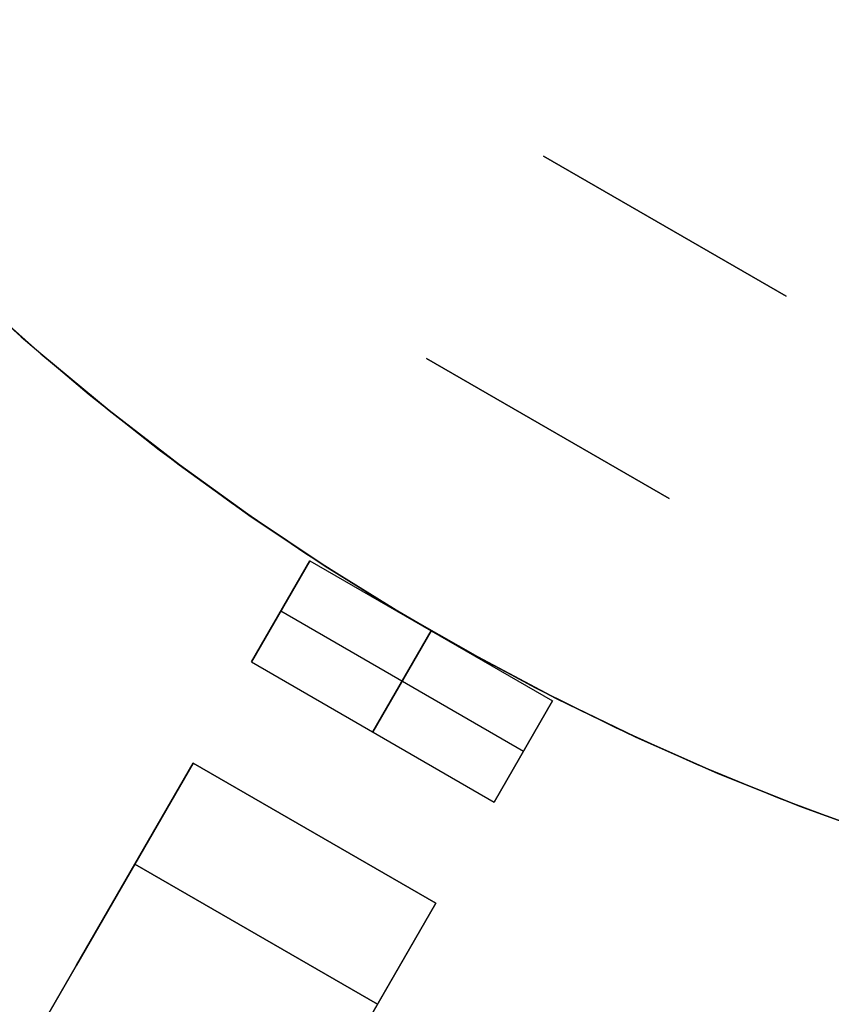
# Model space of a CAD drawing. Header units: millimetres. Extents: x 560 to 900, y 2299 to 2636.
# Tile 4 of 44: x 657 to 692, y 2357 to 2399. Entities that reach past the tile are written whole.
import ezdxf

# ---------------------------------------------------------------- set-up
doc = ezdxf.new("R2010")
doc.units = ezdxf.units.MM

msp = doc.modelspace()

# ---------------------------------------------------------------- linework, layer by layer
at = {"extrusion": (4.54545e-05, -8.01486e-06, 1)}
msp.add_lwpolyline([(626.632, 2505.478), (625.394, 2501.884), (624.28, 2498.249), (623.293, 2494.578), (622.434, 2490.875), (621.702, 2487.145), (621.101, 2483.391), (620.629, 2479.619), (620.288, 2475.833), (620.078, 2472.037), (619.999, 2468.236), (620.051, 2464.435), (620.235, 2460.638), (620.55, 2456.85), (620.996, 2453.074), (621.572, 2449.317), (622.277, 2445.581), (623.111, 2441.872), (624.073, 2438.194), (625.161, 2434.552), (626.374, 2430.949), (627.712, 2427.391), (629.171, 2423.88), (630.751, 2420.423), (632.449, 2417.022), (634.264, 2413.681), (636.193, 2410.406), (638.234, 2407.199), (640.385, 2404.064), (642.643, 2401.005), (645.005, 2398.027), (647.468, 2395.132), (650.031, 2392.323), (652.688, 2389.605), (655.438, 2386.981), (658.277, 2384.453), (661.202, 2382.024), (664.209, 2379.698), (667.295, 2377.478), (670.455, 2375.365), (673.687, 2373.363), (676.985, 2371.473), (680.347, 2369.699), (683.769, 2368.042), (687.245, 2366.504), (690.773, 2365.087), (694.347, 2363.793), (697.965, 2362.624), (701.62, 2361.58), (705.309, 2360.663), (709.028, 2359.873), (712.772, 2359.213), (716.536, 2358.683), (720.316, 2358.283), (724.108, 2358.014), (727.907, 2357.876), (731.709, 2357.869), (735.508, 2357.994), (739.301, 2358.25), (743.083, 2358.637), (746.849, 2359.154), (750.595, 2359.802), (754.317, 2360.578), (758.009, 2361.482), (761.668, 2362.514), (765.289, 2363.671), (768.868, 2364.953), (772.4, 2366.357), (775.882, 2367.883), (779.309, 2369.528), (782.678, 2371.291), (785.983, 2373.169), (789.221, 2375.16), (792.389, 2377.261), (795.482, 2379.471), (798.497, 2381.787), (801.43, 2384.205), (804.278, 2386.723), (807.037, 2389.339), (809.704, 2392.048), (812.276, 2394.847), (814.75, 2397.734), (817.122, 2400.704), (819.391, 2403.755), (821.552, 2406.882), (823.604, 2410.082), (825.545, 2413.351), (827.371, 2416.685), (829.081, 2420.08), (830.673, 2423.532), (832.144, 2427.037), (833.494, 2430.591), (834.72, 2434.19), (835.82, 2437.828), (836.795, 2441.503), (837.642, 2445.209), (838.36, 2448.942), (838.949, 2452.698), (839.407, 2456.471), (839.736, 2460.259), (839.932, 2464.055), (839.998, 2467.856)], dxfattribs=at)
at = {"extrusion": (-4.54545e-05, 8.01486e-06, 1)}
msp.add_lwpolyline([(840.002, 2467.855), (839.937, 2464.054), (839.74, 2460.258), (839.412, 2456.471), (838.953, 2452.697), (838.364, 2448.941), (837.646, 2445.208), (836.799, 2441.502), (835.825, 2437.828), (834.724, 2434.189), (833.498, 2430.591), (832.149, 2427.037), (830.677, 2423.531), (829.085, 2420.079), (827.375, 2416.684), (825.549, 2413.35), (823.609, 2410.081), (821.556, 2406.881), (819.395, 2403.754), (817.126, 2400.703), (814.754, 2397.733), (812.28, 2394.846), (809.708, 2392.047), (807.041, 2389.338), (804.282, 2386.723), (801.434, 2384.205), (798.501, 2381.786), (795.486, 2379.471), (792.393, 2377.261), (789.226, 2375.159), (785.987, 2373.168), (782.682, 2371.29), (779.314, 2369.527), (775.887, 2367.882), (772.405, 2366.356), (768.872, 2364.952), (765.293, 2363.67), (761.672, 2362.513), (758.013, 2361.482), (754.321, 2360.577), (750.599, 2359.801), (746.853, 2359.154), (743.087, 2358.636), (739.305, 2358.249), (735.513, 2357.993), (731.713, 2357.869), (727.912, 2357.875), (724.113, 2358.013), (720.321, 2358.282), (716.54, 2358.682), (712.776, 2359.213), (709.032, 2359.873), (705.313, 2360.662), (701.624, 2361.579), (697.969, 2362.623), (694.352, 2363.793), (690.777, 2365.087), (687.25, 2366.504), (683.773, 2368.041), (680.352, 2369.698), (676.989, 2371.473), (673.691, 2373.362), (670.459, 2375.364), (667.299, 2377.477), (664.213, 2379.698), (661.206, 2382.023), (658.282, 2384.452), (655.443, 2386.98), (652.692, 2389.605), (650.035, 2392.323), (647.473, 2395.131), (645.009, 2398.026), (642.647, 2401.005), (640.389, 2404.063), (638.238, 2407.198), (636.197, 2410.405), (634.268, 2413.68), (632.453, 2417.021), (630.755, 2420.422), (629.175, 2423.88), (627.716, 2427.39), (626.379, 2430.949), (625.165, 2434.551), (624.077, 2438.194), (623.115, 2441.871), (622.281, 2445.58), (621.576, 2449.316), (621, 2453.074), (620.554, 2456.849), (620.239, 2460.637), (620.056, 2464.434), (620.003, 2468.236), (620.082, 2472.036), (620.292, 2475.832), (620.633, 2479.618), (621.105, 2483.39), (621.707, 2487.144), (622.438, 2490.874), (623.297, 2494.577), (624.285, 2498.249), (625.398, 2501.883), (626.636, 2505.478)], dxfattribs=at)
for points in [[(642.644, 2401.005), (645.007, 2398.027), (647.47, 2395.131), (650.032, 2392.323), (652.69, 2389.605), (655.44, 2386.98), (658.279, 2384.452), (661.204, 2382.024), (664.211, 2379.698), (667.296, 2377.477), (670.457, 2375.365), (673.688, 2373.362), (676.987, 2371.473), (680.349, 2369.699), (683.771, 2368.042), (687.247, 2366.504), (690.775, 2365.087), (694.349, 2363.793)], [(694.349, 2363.793), (690.775, 2365.087), (687.247, 2366.504), (683.771, 2368.042), (680.349, 2369.699), (676.987, 2371.473), (673.688, 2373.362), (670.457, 2375.365), (667.296, 2377.477), (664.211, 2379.698), (661.204, 2382.024), (658.279, 2384.452), (655.44, 2386.98), (652.69, 2389.605), (650.032, 2392.323), (647.47, 2395.131), (645.007, 2398.027), (642.644, 2401.005)], [(644.254, 2398.952), (646.697, 2396.018), (649.241, 2393.17), (651.881, 2390.412), (654.616, 2387.748), (657.442, 2385.18), (660.355, 2382.711), (663.352, 2380.345), (666.43, 2378.085), (669.584, 2375.933), (672.81, 2373.891), (676.106, 2371.963), (679.467, 2370.15), (682.888, 2368.455), (686.366, 2366.88), (689.897, 2365.426), (693.476, 2364.096)], [(644.254, 2398.952), (646.697, 2396.018), (649.241, 2393.17), (651.881, 2390.412), (654.616, 2387.748), (657.442, 2385.18), (660.355, 2382.711), (663.352, 2380.345), (666.43, 2378.085), (669.584, 2375.933), (672.81, 2373.891), (676.106, 2371.963), (679.467, 2370.15), (682.888, 2368.455), (686.366, 2366.88), (689.897, 2365.426), (693.476, 2364.096)], [(690.196, 2386.913), (679.804, 2392.913)], [(679.804, 2392.913), (690.196, 2386.913)], [(679.804, 2392.913), (690.196, 2386.913)], [(679.804, 2392.913), (690.196, 2386.913)], [(690.196, 2386.913), (679.804, 2392.913)], [(690.196, 2386.913), (679.804, 2392.913)], [(690.196, 2386.913), (679.804, 2392.913)], [(690.196, 2386.913), (679.804, 2392.913)], [(674.804, 2384.253), (685.196, 2378.253)], [(674.804, 2384.253), (685.196, 2378.253)], [(674.804, 2384.253), (685.196, 2378.253)], [(674.804, 2384.253), (685.196, 2378.253)], [(674.804, 2384.253), (685.196, 2378.253)], [(674.804, 2384.253), (685.196, 2378.253)], [(685.196, 2378.253), (674.804, 2384.253)], [(685.196, 2378.253), (674.804, 2384.253)], [(669.804, 2375.593), (667.304, 2371.263)], [(667.304, 2371.263), (669.804, 2375.593)], [(669.804, 2375.593), (680.196, 2369.593)], [(669.804, 2375.593), (680.196, 2369.593)], [(678.946, 2367.428), (668.554, 2373.428)], [(678.946, 2367.428), (668.554, 2373.428)], [(672.5, 2368.263), (675, 2372.593)], [(675, 2372.593), (672.5, 2368.263)], [(667.304, 2371.263), (677.696, 2365.263)], [(667.304, 2371.263), (677.696, 2365.263)], [(677.696, 2365.263), (680.196, 2369.593)], [(680.196, 2369.593), (677.696, 2365.263)], [(639.804, 2323.631), (664.804, 2366.933)], [(664.804, 2366.933), (659.804, 2358.272)], [(659.804, 2358.272), (664.804, 2366.933)], [(664.804, 2366.933), (659.804, 2358.272)], [(659.804, 2358.272), (664.804, 2366.933)], [(664.804, 2366.933), (659.804, 2358.272)], [(659.804, 2358.272), (664.804, 2366.933)], [(664.804, 2366.933), (675.196, 2360.933)], [(664.804, 2366.933), (675.196, 2360.933)], [(664.804, 2366.933), (675.196, 2360.933)], [(664.804, 2366.933), (675.196, 2360.933)], [(664.804, 2366.933), (675.196, 2360.933)], [(664.804, 2366.933), (675.196, 2360.933)], [(664.804, 2366.933), (675.196, 2360.933)], [(664.804, 2366.933), (675.196, 2360.933)], [(675.196, 2360.933), (664.804, 2366.933)], [(675.196, 2360.933), (664.804, 2366.933)], [(675.196, 2360.933), (664.804, 2366.933)], [(675.196, 2360.933), (664.804, 2366.933)], [(662.304, 2362.603), (672.696, 2356.603)], [(662.304, 2362.603), (672.696, 2356.603)], [(672.696, 2356.603), (662.304, 2362.603)], [(672.696, 2356.603), (662.304, 2362.603)], [(650.196, 2317.631), (675.196, 2360.933)], [(670.196, 2352.272), (675.196, 2360.933)], [(675.196, 2360.933), (670.196, 2352.272)], [(670.196, 2352.272), (675.196, 2360.933)], [(675.196, 2360.933), (670.196, 2352.272)], [(670.196, 2352.272), (675.196, 2360.933)], [(675.196, 2360.933), (670.196, 2352.272)], [(659.804, 2358.272), (649.864, 2341.056)], [(649.864, 2341.056), (659.804, 2358.272)], [(659.804, 2358.272), (649.864, 2341.056)], [(649.864, 2341.056), (659.804, 2358.272)], [(659.804, 2358.272), (649.864, 2341.056)], [(649.864, 2341.056), (659.804, 2358.272)]]:
    msp.add_lwpolyline(points)
at = {"extrusion": (0.866025, -0.5, 8.52309e-15)}
msp.add_lwpolyline([(2412.226, -168.005), (2412.22, -167.664), (2412.202, -167.323), (2412.173, -166.982), (2412.133, -166.643), (2412.08, -166.306), (2412.017, -165.97), (2411.941, -165.637), (2411.855, -165.307), (2411.757, -164.98), (2411.648, -164.656), (2411.529, -164.336), (2411.398, -164.021), (2411.257, -163.71), (2411.105, -163.404), (2410.942, -163.104), (2410.77, -162.809), (2410.588, -162.52), (2410.395, -162.238), (2410.194, -161.963), (2409.983, -161.694), (2409.763, -161.433), (2409.534, -161.179), (2409.297, -160.934), (2409.051, -160.697), (2408.798, -160.468), (2408.537, -160.248), (2408.268, -160.037), (2407.993, -159.835), (2407.71, -159.643), (2407.422, -159.461), (2407.127, -159.288), (2406.826, -159.126), (2406.521, -158.974), (2406.21, -158.833), (2405.894, -158.702), (2405.575, -158.582), (2405.251, -158.474), (2404.924, -158.376), (2404.593, -158.289), (2404.26, -158.214), (2403.925, -158.15), (2403.587, -158.098), (2403.248, -158.057), (2402.908, -158.028), (2402.567, -158.011), (2402.226, -158.005)], dxfattribs=at)
at = {"extrusion": (0.866025, -0.5, -1.05375e-14)}
msp.add_lwpolyline([(2402.226, 81.995), (2402.567, 82.001), (2402.908, 82.018), (2403.248, 82.047), (2403.587, 82.088), (2403.925, 82.14), (2404.26, 82.204), (2404.593, 82.279), (2404.924, 82.366), (2405.251, 82.464), (2405.575, 82.572), (2405.894, 82.692), (2406.21, 82.823), (2406.521, 82.964), (2406.826, 83.116), (2407.127, 83.278), (2407.422, 83.451), (2407.71, 83.633), (2407.993, 83.825), (2408.268, 84.027), (2408.537, 84.238), (2408.798, 84.458), (2409.051, 84.687), (2409.297, 84.924), (2409.534, 85.169), (2409.763, 85.423), (2409.983, 85.684), (2410.194, 85.953), (2410.395, 86.228), (2410.588, 86.51), (2410.77, 86.799), (2410.942, 87.094), (2411.105, 87.394), (2411.257, 87.7), (2411.398, 88.011), (2411.529, 88.326), (2411.648, 88.646), (2411.757, 88.97), (2411.855, 89.297), (2411.941, 89.627), (2412.017, 89.96), (2412.08, 90.296), (2412.133, 90.633), (2412.173, 90.972), (2412.202, 91.313), (2412.22, 91.654), (2412.226, 91.995)], dxfattribs=at)
at = {"extrusion": (0.866025, -0.5, 1.21201e-15)}
msp.add_lwpolyline([(2412.226, 116.995), (2412.22, 117.336), (2412.202, 117.677), (2412.173, 118.018), (2412.133, 118.357), (2412.08, 118.694), (2412.017, 119.03), (2411.941, 119.363), (2411.855, 119.693), (2411.757, 120.02), (2411.648, 120.344), (2411.529, 120.664), (2411.398, 120.979), (2411.257, 121.29), (2411.105, 121.596), (2410.942, 121.896), (2410.77, 122.191), (2410.588, 122.48), (2410.395, 122.762), (2410.194, 123.037), (2409.983, 123.306), (2409.763, 123.567), (2409.534, 123.821), (2409.297, 124.066), (2409.051, 124.303), (2408.798, 124.532), (2408.537, 124.752), (2408.268, 124.963), (2407.993, 125.165), (2407.71, 125.357), (2407.422, 125.539), (2407.127, 125.712), (2406.826, 125.874), (2406.521, 126.026), (2406.21, 126.167), (2405.894, 126.298), (2405.575, 126.418), (2405.251, 126.526), (2404.924, 126.624), (2404.593, 126.711), (2404.26, 126.786), (2403.925, 126.85), (2403.587, 126.902), (2403.248, 126.943), (2402.908, 126.972), (2402.567, 126.989), (2402.226, 126.995)], dxfattribs=at)
at = {"extrusion": (0.866025, -0.5, -9.55201e-15)}
msp.add_lwpolyline([(2402.226, -203.005), (2402.567, -202.999), (2402.908, -202.982), (2403.248, -202.953), (2403.587, -202.912), (2403.925, -202.86), (2404.26, -202.796), (2404.593, -202.721), (2404.924, -202.634), (2405.251, -202.536), (2405.575, -202.428), (2405.894, -202.308), (2406.21, -202.177), (2406.521, -202.036), (2406.826, -201.884), (2407.127, -201.722), (2407.422, -201.549), (2407.71, -201.367), (2407.993, -201.175), (2408.268, -200.973), (2408.537, -200.762), (2408.798, -200.542), (2409.051, -200.313), (2409.297, -200.076), (2409.534, -199.831), (2409.763, -199.577), (2409.983, -199.316), (2410.194, -199.047), (2410.395, -198.772), (2410.588, -198.49), (2410.77, -198.201), (2410.942, -197.906), (2411.105, -197.606), (2411.257, -197.3), (2411.398, -196.989), (2411.529, -196.674), (2411.648, -196.354), (2411.757, -196.03), (2411.855, -195.703), (2411.941, -195.373), (2412.017, -195.04), (2412.08, -194.704), (2412.133, -194.367), (2412.173, -194.028), (2412.202, -193.687), (2412.22, -193.346), (2412.226, -193.005)], dxfattribs=at)
at = {"extrusion": (1, 0, 0)}
for points in [[(2392.913, 91.995), (2392.913, 116.995)], [(2392.913, -168.005), (2392.913, -193.005)], [(2389.913, 116.995), (2389.913, 91.995)], [(2389.913, -168.005), (2389.913, -193.005)], [(2386.913, -168.005), (2386.913, -193.005)], [(2386.913, 116.995), (2386.913, 91.995)], [(2384.253, 126.995), (2384.253, 131.995)], [(2384.253, -208.005), (2384.253, -203.005)], [(2381.253, 131.995), (2381.253, 126.995)], [(2381.253, -203.005), (2381.253, -208.005)], [(2378.253, 131.995), (2378.253, 126.995)], [(2378.253, -203.005), (2378.253, -208.005)], [(2366.933, -138.005), (2366.933, -128.005)], [(2366.933, -116.005), (2366.933, -12.005)], [(2366.933, -0.005), (2366.933, 39.995)], [(2366.933, 51.995), (2366.933, 61.995)], [(2363.933, -128.005), (2363.933, -138.005)], [(2363.933, -12.005), (2363.933, -116.005)], [(2363.933, 39.995), (2363.933, -0.005)], [(2363.933, 61.995), (2363.933, 51.995)], [(2360.933, -128.005), (2360.933, -138.005)], [(2360.933, -12.005), (2360.933, -116.005)], [(2360.933, 39.995), (2360.933, -0.005)], [(2360.933, 61.995), (2360.933, 51.995)], [(2358.272, 118.766), (2358.272, 51.995)], [(2358.272, 39.995), (2358.272, -0.005)], [(2358.272, -12.005), (2358.272, -116.005)], [(2358.272, -128.005), (2358.272, -194.776)]]:
    msp.add_lwpolyline(points, dxfattribs=at)
at = {"extrusion": (0.866025, -0.5, 1.95874e-15)}
msp.add_lwpolyline([(2402.226, -158.005), (2402.567, -158.011), (2402.908, -158.028), (2403.248, -158.057), (2403.587, -158.098), (2403.925, -158.15), (2404.26, -158.214), (2404.593, -158.289), (2404.924, -158.376), (2405.251, -158.474), (2405.575, -158.582), (2405.894, -158.702), (2406.21, -158.833), (2406.521, -158.974), (2406.826, -159.126), (2407.127, -159.288), (2407.422, -159.461), (2407.71, -159.643), (2407.993, -159.835), (2408.268, -160.037), (2408.537, -160.248), (2408.798, -160.468), (2409.051, -160.697), (2409.297, -160.934), (2409.534, -161.179), (2409.763, -161.433), (2409.983, -161.694), (2410.194, -161.963), (2410.395, -162.238), (2410.588, -162.52), (2410.77, -162.809), (2410.942, -163.104), (2411.105, -163.404), (2411.257, -163.71), (2411.398, -164.021), (2411.529, -164.336), (2411.648, -164.656), (2411.757, -164.98), (2411.855, -165.307), (2411.941, -165.637), (2412.017, -165.97), (2412.08, -166.306), (2412.133, -166.643), (2412.173, -166.982), (2412.202, -167.323), (2412.22, -167.664), (2412.226, -168.005)], dxfattribs=at)
at = {"extrusion": (0.866025, -0.5, 2.24457e-14)}
msp.add_lwpolyline([(2412.226, 91.995), (2412.22, 91.654), (2412.202, 91.313), (2412.173, 90.972), (2412.133, 90.633), (2412.08, 90.296), (2412.017, 89.96), (2411.941, 89.627), (2411.855, 89.297), (2411.757, 88.97), (2411.648, 88.646), (2411.529, 88.326), (2411.398, 88.011), (2411.257, 87.7), (2411.105, 87.394), (2410.942, 87.094), (2410.77, 86.799), (2410.588, 86.51), (2410.395, 86.228), (2410.194, 85.953), (2409.983, 85.684), (2409.763, 85.423), (2409.534, 85.169), (2409.297, 84.924), (2409.051, 84.687), (2408.798, 84.458), (2408.537, 84.238), (2408.268, 84.027), (2407.993, 83.825), (2407.71, 83.633), (2407.422, 83.451), (2407.127, 83.278), (2406.826, 83.116), (2406.521, 82.964), (2406.21, 82.823), (2405.894, 82.692), (2405.575, 82.572), (2405.251, 82.464), (2404.924, 82.366), (2404.593, 82.279), (2404.26, 82.204), (2403.925, 82.14), (2403.587, 82.088), (2403.248, 82.047), (2402.908, 82.018), (2402.567, 82.001), (2402.226, 81.995)], dxfattribs=at)
at = {"extrusion": (0.866025, -0.5, 9.40394e-15)}
msp.add_lwpolyline([(2402.226, 126.995), (2402.567, 126.989), (2402.908, 126.972), (2403.248, 126.943), (2403.587, 126.902), (2403.925, 126.85), (2404.26, 126.786), (2404.593, 126.711), (2404.924, 126.624), (2405.251, 126.526), (2405.575, 126.418), (2405.894, 126.298), (2406.21, 126.167), (2406.521, 126.026), (2406.826, 125.874), (2407.127, 125.712), (2407.422, 125.539), (2407.71, 125.357), (2407.993, 125.165), (2408.268, 124.963), (2408.537, 124.752), (2408.798, 124.532), (2409.051, 124.303), (2409.297, 124.066), (2409.534, 123.821), (2409.763, 123.567), (2409.983, 123.306), (2410.194, 123.037), (2410.395, 122.762), (2410.588, 122.48), (2410.77, 122.191), (2410.942, 121.896), (2411.105, 121.596), (2411.257, 121.29), (2411.398, 120.979), (2411.529, 120.664), (2411.648, 120.344), (2411.757, 120.02), (2411.855, 119.693), (2411.941, 119.363), (2412.017, 119.03), (2412.08, 118.694), (2412.133, 118.357), (2412.173, 118.018), (2412.202, 117.677), (2412.22, 117.336), (2412.226, 116.995)], dxfattribs=at)
at = {"extrusion": (0.866025, -0.5, 1.69656e-14)}
msp.add_lwpolyline([(2412.226, -193.005), (2412.22, -193.346), (2412.202, -193.687), (2412.173, -194.028), (2412.133, -194.367), (2412.08, -194.704), (2412.017, -195.04), (2411.941, -195.373), (2411.855, -195.703), (2411.757, -196.03), (2411.648, -196.354), (2411.529, -196.674), (2411.398, -196.989), (2411.257, -197.3), (2411.105, -197.606), (2410.942, -197.906), (2410.77, -198.201), (2410.588, -198.49), (2410.395, -198.772), (2410.194, -199.047), (2409.983, -199.316), (2409.763, -199.577), (2409.534, -199.831), (2409.297, -200.076), (2409.051, -200.313), (2408.798, -200.542), (2408.537, -200.762), (2408.268, -200.973), (2407.993, -201.175), (2407.71, -201.367), (2407.422, -201.549), (2407.127, -201.722), (2406.826, -201.884), (2406.521, -202.036), (2406.21, -202.177), (2405.894, -202.308), (2405.575, -202.428), (2405.251, -202.536), (2404.924, -202.634), (2404.593, -202.721), (2404.26, -202.796), (2403.925, -202.86), (2403.587, -202.912), (2403.248, -202.953), (2402.908, -202.982), (2402.567, -202.999), (2402.226, -203.005)], dxfattribs=at)
at = {"extrusion": (0.866025, -0.5, -1.23526e-14)}
msp.add_lwpolyline([(2402.226, -158.005), (2402.567, -158.011), (2402.908, -158.028), (2403.248, -158.057), (2403.587, -158.098), (2403.925, -158.15), (2404.26, -158.214), (2404.593, -158.289), (2404.924, -158.376), (2405.251, -158.474), (2405.575, -158.582), (2405.894, -158.702), (2406.21, -158.833), (2406.521, -158.974), (2406.826, -159.126), (2407.127, -159.288), (2407.422, -159.461), (2407.71, -159.643), (2407.993, -159.835), (2408.268, -160.037), (2408.537, -160.248), (2408.798, -160.468), (2409.051, -160.697), (2409.297, -160.934), (2409.534, -161.179), (2409.763, -161.433), (2409.983, -161.694), (2410.194, -161.963), (2410.395, -162.238), (2410.588, -162.52), (2410.77, -162.809), (2410.942, -163.104), (2411.105, -163.404), (2411.257, -163.71), (2411.398, -164.021), (2411.529, -164.336), (2411.648, -164.656), (2411.757, -164.98), (2411.855, -165.307), (2411.941, -165.637), (2412.017, -165.97), (2412.08, -166.306), (2412.133, -166.643), (2412.173, -166.982), (2412.202, -167.323), (2412.22, -167.664), (2412.226, -168.005)], dxfattribs=at)
at = {"extrusion": (0.866025, -0.5, -5.14621e-15)}
for points in [[(2412.226, 91.995), (2412.22, 91.654), (2412.202, 91.313), (2412.173, 90.972), (2412.133, 90.633), (2412.08, 90.296), (2412.017, 89.96), (2411.941, 89.627), (2411.855, 89.297), (2411.757, 88.97), (2411.648, 88.646), (2411.529, 88.326), (2411.398, 88.011), (2411.257, 87.7), (2411.105, 87.394), (2410.942, 87.094), (2410.77, 86.799), (2410.588, 86.51), (2410.395, 86.228), (2410.194, 85.953), (2409.983, 85.684), (2409.763, 85.423), (2409.534, 85.169), (2409.297, 84.924), (2409.051, 84.687), (2408.798, 84.458), (2408.537, 84.238), (2408.268, 84.027), (2407.993, 83.825), (2407.71, 83.633), (2407.422, 83.451), (2407.127, 83.278), (2406.826, 83.116), (2406.521, 82.964), (2406.21, 82.823), (2405.894, 82.692), (2405.575, 82.572), (2405.251, 82.464), (2404.924, 82.366), (2404.593, 82.279), (2404.26, 82.204), (2403.925, 82.14), (2403.587, 82.088), (2403.248, 82.047), (2402.908, 82.018), (2402.567, 82.001), (2402.226, 81.995)], [(2387.226, 141.995), (2386.884, 141.989), (2386.543, 141.972), (2386.203, 141.943), (2385.864, 141.902), (2385.527, 141.85), (2385.191, 141.786), (2384.858, 141.711), (2384.528, 141.624), (2384.201, 141.526), (2383.877, 141.418), (2383.557, 141.298), (2383.242, 141.167), (2382.931, 141.026), (2382.625, 140.874), (2382.325, 140.712), (2382.03, 140.539), (2381.741, 140.357), (2381.459, 140.165), (2381.183, 139.963), (2380.915, 139.752), (2380.654, 139.532), (2380.4, 139.303), (2380.155, 139.066), (2379.917, 138.821), (2379.689, 138.567), (2379.469, 138.306), (2379.258, 138.037), (2379.056, 137.762), (2378.864, 137.48), (2378.682, 137.191), (2378.509, 136.896), (2378.347, 136.596), (2378.195, 136.29), (2378.054, 135.979), (2377.923, 135.664), (2377.803, 135.344), (2377.694, 135.02), (2377.597, 134.693), (2377.51, 134.363), (2377.435, 134.03), (2377.371, 133.694), (2377.319, 133.357), (2377.278, 133.018), (2377.249, 132.677), (2377.232, 132.336), (2377.226, 131.995)]]:
    msp.add_lwpolyline(points, dxfattribs=at)
at = {"extrusion": (0.866025, -0.5, 1.73242e-14)}
msp.add_lwpolyline([(2402.226, 126.995), (2402.567, 126.989), (2402.908, 126.972), (2403.248, 126.943), (2403.587, 126.902), (2403.925, 126.85), (2404.26, 126.786), (2404.593, 126.711), (2404.924, 126.624), (2405.251, 126.526), (2405.575, 126.418), (2405.894, 126.298), (2406.21, 126.167), (2406.521, 126.026), (2406.826, 125.874), (2407.127, 125.712), (2407.422, 125.539), (2407.71, 125.357), (2407.993, 125.165), (2408.268, 124.963), (2408.537, 124.752), (2408.798, 124.532), (2409.051, 124.303), (2409.297, 124.066), (2409.534, 123.821), (2409.763, 123.567), (2409.983, 123.306), (2410.194, 123.037), (2410.395, 122.762), (2410.588, 122.48), (2410.77, 122.191), (2410.942, 121.896), (2411.105, 121.596), (2411.257, 121.29), (2411.398, 120.979), (2411.529, 120.664), (2411.648, 120.344), (2411.757, 120.02), (2411.855, 119.693), (2411.941, 119.363), (2412.017, 119.03), (2412.08, 118.694), (2412.133, 118.357), (2412.173, 118.018), (2412.202, 117.677), (2412.22, 117.336), (2412.226, 116.995)], dxfattribs=at)
at = {"extrusion": (0.866025, -0.5, 2.94358e-14)}
msp.add_lwpolyline([(2412.226, -193.005), (2412.22, -193.346), (2412.202, -193.687), (2412.173, -194.028), (2412.133, -194.367), (2412.08, -194.704), (2412.017, -195.04), (2411.941, -195.373), (2411.855, -195.703), (2411.757, -196.03), (2411.648, -196.354), (2411.529, -196.674), (2411.398, -196.989), (2411.257, -197.3), (2411.105, -197.606), (2410.942, -197.906), (2410.77, -198.201), (2410.588, -198.49), (2410.395, -198.772), (2410.194, -199.047), (2409.983, -199.316), (2409.763, -199.577), (2409.534, -199.831), (2409.297, -200.076), (2409.051, -200.313), (2408.798, -200.542), (2408.537, -200.762), (2408.268, -200.973), (2407.993, -201.175), (2407.71, -201.367), (2407.422, -201.549), (2407.127, -201.722), (2406.826, -201.884), (2406.521, -202.036), (2406.21, -202.177), (2405.894, -202.308), (2405.575, -202.428), (2405.251, -202.536), (2404.924, -202.634), (2404.593, -202.721), (2404.26, -202.796), (2403.925, -202.86), (2403.587, -202.912), (2403.248, -202.953), (2402.908, -202.982), (2402.567, -202.999), (2402.226, -203.005)], dxfattribs=at)
at = {"extrusion": (0.866025, -0.5, -1.56668e-14)}
msp.add_lwpolyline([(2402.226, -158.005), (2401.543, -157.993), (2400.861, -157.958), (2400.181, -157.9), (2399.502, -157.819), (2398.828, -157.714), (2398.157, -157.587), (2397.49, -157.436), (2396.83, -157.263), (2396.175, -157.068), (2395.528, -156.85), (2394.889, -156.611), (2394.258, -156.349), (2393.636, -156.066), (2393.024, -155.763), (2392.424, -155.438), (2391.834, -155.093), (2391.257, -154.729), (2390.692, -154.344), (2390.141, -153.941), (2389.604, -153.519), (2389.082, -153.079), (2388.575, -152.622), (2388.084, -152.147), (2387.609, -151.656), (2387.152, -151.149), (2386.712, -150.627), (2386.29, -150.09), (2385.886, -149.539), (2385.502, -148.974), (2385.137, -148.397), (2384.793, -147.807), (2384.468, -147.206), (2384.164, -146.595), (2383.882, -145.973), (2383.62, -145.342), (2383.381, -144.703), (2383.163, -144.055), (2382.967, -143.401), (2382.794, -142.74), (2382.644, -142.074), (2382.517, -141.403), (2382.412, -140.728), (2382.331, -140.05), (2382.272, -139.37), (2382.237, -138.688), (2382.226, -138.005)], dxfattribs=at)
at = {"extrusion": (0.866025, -0.5, 1.39109e-14)}
msp.add_lwpolyline([(2382.226, 61.995), (2382.237, 62.678), (2382.272, 63.36), (2382.331, 64.04), (2382.412, 64.718), (2382.517, 65.393), (2382.644, 66.064), (2382.794, 66.73), (2382.967, 67.391), (2383.163, 68.045), (2383.381, 68.693), (2383.62, 69.332), (2383.882, 69.963), (2384.164, 70.585), (2384.468, 71.196), (2384.793, 71.797), (2385.137, 72.387), (2385.502, 72.964), (2385.886, 73.529), (2386.29, 74.08), (2386.712, 74.617), (2387.152, 75.139), (2387.609, 75.646), (2388.084, 76.137), (2388.575, 76.612), (2389.082, 77.069), (2389.604, 77.509), (2390.141, 77.931), (2390.692, 78.334), (2391.257, 78.719), (2391.834, 79.083), (2392.424, 79.428), (2393.024, 79.753), (2393.636, 80.056), (2394.258, 80.339), (2394.889, 80.601), (2395.528, 80.84), (2396.175, 81.058), (2396.83, 81.253), (2397.49, 81.426), (2398.157, 81.577), (2398.828, 81.704), (2399.502, 81.809), (2400.181, 81.89), (2400.861, 81.948), (2401.543, 81.983), (2402.226, 81.995)], dxfattribs=at)
at = {"extrusion": (0.866025, -0.5, -1.16931e-14)}
msp.add_lwpolyline([(2402.226, 131.995), (2402.22, 132.336), (2402.202, 132.677), (2402.173, 133.018), (2402.133, 133.357), (2402.08, 133.694), (2402.017, 134.03), (2401.941, 134.363), (2401.855, 134.693), (2401.757, 135.02), (2401.648, 135.344), (2401.529, 135.664), (2401.398, 135.979), (2401.257, 136.29), (2401.105, 136.596), (2400.942, 136.896), (2400.77, 137.191), (2400.588, 137.48), (2400.395, 137.762), (2400.194, 138.037), (2399.983, 138.306), (2399.763, 138.567), (2399.534, 138.821), (2399.297, 139.066), (2399.051, 139.303), (2398.798, 139.532), (2398.537, 139.752), (2398.268, 139.963), (2397.993, 140.165), (2397.71, 140.357), (2397.422, 140.539), (2397.127, 140.712), (2396.826, 140.874), (2396.521, 141.026), (2396.21, 141.167), (2395.894, 141.298), (2395.575, 141.418), (2395.251, 141.526), (2394.924, 141.624), (2394.593, 141.711), (2394.26, 141.786), (2393.925, 141.85), (2393.587, 141.902), (2393.248, 141.943), (2392.908, 141.972), (2392.567, 141.989), (2392.226, 141.995)], dxfattribs=at)
at = {"extrusion": (0.866025, -0.5, -3.25538e-14)}
msp.add_lwpolyline([(2392.226, -218.005), (2392.567, -217.999), (2392.908, -217.982), (2393.248, -217.953), (2393.587, -217.912), (2393.925, -217.86), (2394.26, -217.796), (2394.593, -217.721), (2394.924, -217.634), (2395.251, -217.536), (2395.575, -217.428), (2395.894, -217.308), (2396.21, -217.177), (2396.521, -217.036), (2396.826, -216.884), (2397.127, -216.722), (2397.422, -216.549), (2397.71, -216.367), (2397.993, -216.175), (2398.268, -215.973), (2398.537, -215.762), (2398.798, -215.542), (2399.051, -215.313), (2399.297, -215.076), (2399.534, -214.831), (2399.763, -214.577), (2399.983, -214.316), (2400.194, -214.047), (2400.395, -213.772), (2400.588, -213.49), (2400.77, -213.201), (2400.942, -212.906), (2401.105, -212.606), (2401.257, -212.3), (2401.398, -211.989), (2401.529, -211.674), (2401.648, -211.354), (2401.757, -211.03), (2401.855, -210.703), (2401.941, -210.373), (2402.017, -210.04), (2402.08, -209.704), (2402.133, -209.367), (2402.173, -209.028), (2402.202, -208.687), (2402.22, -208.346), (2402.226, -208.005)], dxfattribs=at)
at = {"extrusion": (0.866025, -0.5, 8.71703e-15)}
msp.add_lwpolyline([(2402.226, -158.005), (2401.543, -157.993), (2400.861, -157.958), (2400.181, -157.9), (2399.502, -157.819), (2398.828, -157.714), (2398.157, -157.587), (2397.49, -157.436), (2396.83, -157.263), (2396.175, -157.068), (2395.528, -156.85), (2394.889, -156.611), (2394.258, -156.349), (2393.636, -156.066), (2393.024, -155.763), (2392.424, -155.438), (2391.834, -155.093), (2391.257, -154.729), (2390.692, -154.344), (2390.141, -153.941), (2389.604, -153.519), (2389.082, -153.079), (2388.575, -152.622), (2388.084, -152.147), (2387.609, -151.656), (2387.152, -151.149), (2386.712, -150.627), (2386.29, -150.09), (2385.886, -149.539), (2385.502, -148.974), (2385.137, -148.397), (2384.793, -147.807), (2384.468, -147.206), (2384.164, -146.595), (2383.882, -145.973), (2383.62, -145.342), (2383.381, -144.703), (2383.163, -144.055), (2382.967, -143.401), (2382.794, -142.74), (2382.644, -142.074), (2382.517, -141.403), (2382.412, -140.728), (2382.331, -140.05), (2382.272, -139.37), (2382.237, -138.688), (2382.226, -138.005)], dxfattribs=at)
at = {"extrusion": (0.866025, -0.5, -9.918e-15)}
for points in [[(2382.226, 61.995), (2382.237, 62.678), (2382.272, 63.36), (2382.331, 64.04), (2382.412, 64.718), (2382.517, 65.393), (2382.644, 66.064), (2382.794, 66.73), (2382.967, 67.391), (2383.163, 68.045), (2383.381, 68.693), (2383.62, 69.332), (2383.882, 69.963), (2384.164, 70.585), (2384.468, 71.196), (2384.793, 71.797), (2385.137, 72.387), (2385.502, 72.964), (2385.886, 73.529), (2386.29, 74.08), (2386.712, 74.617), (2387.152, 75.139), (2387.609, 75.646), (2388.084, 76.137), (2388.575, 76.612), (2389.082, 77.069), (2389.604, 77.509), (2390.141, 77.931), (2390.692, 78.334), (2391.257, 78.719), (2391.834, 79.083), (2392.424, 79.428), (2393.024, 79.753), (2393.636, 80.056), (2394.258, 80.339), (2394.889, 80.601), (2395.528, 80.84), (2396.175, 81.058), (2396.83, 81.253), (2397.49, 81.426), (2398.157, 81.577), (2398.828, 81.704), (2399.502, 81.809), (2400.181, 81.89), (2400.861, 81.948), (2401.543, 81.983), (2402.226, 81.995)], [(2377.226, 131.995), (2377.214, 131.312), (2377.179, 130.63), (2377.121, 129.95), (2377.04, 129.272), (2376.935, 128.597), (2376.807, 127.926), (2376.657, 127.26), (2376.484, 126.599), (2376.289, 125.945), (2376.071, 125.297), (2375.831, 124.658), (2375.57, 124.027), (2375.287, 123.405), (2374.983, 122.794), (2374.659, 122.193), (2374.314, 121.603), (2373.949, 121.026), (2373.565, 120.461), (2373.162, 119.91), (2372.74, 119.373), (2372.3, 118.851), (2371.843, 118.344), (2371.368, 117.853), (2370.877, 117.378), (2370.37, 116.921), (2369.848, 116.481), (2369.311, 116.059), (2368.759, 115.656), (2368.195, 115.271), (2367.617, 114.907), (2367.028, 114.562), (2366.427, 114.237), (2365.815, 113.934), (2365.194, 113.651), (2364.563, 113.389), (2363.923, 113.15), (2363.276, 112.932), (2362.622, 112.737), (2361.961, 112.564), (2361.295, 112.413), (2360.624, 112.286), (2359.949, 112.181), (2359.271, 112.1), (2358.591, 112.042), (2357.909, 112.007), (2357.226, 111.995)]]:
    msp.add_lwpolyline(points, dxfattribs=at)
at = {"extrusion": (0.866025, -0.5, 1.11834e-14)}
msp.add_lwpolyline([(2392.226, 141.995), (2392.567, 141.989), (2392.908, 141.972), (2393.248, 141.943), (2393.587, 141.902), (2393.925, 141.85), (2394.26, 141.786), (2394.593, 141.711), (2394.924, 141.624), (2395.251, 141.526), (2395.575, 141.418), (2395.894, 141.298), (2396.21, 141.167), (2396.521, 141.026), (2396.826, 140.874), (2397.127, 140.712), (2397.422, 140.539), (2397.71, 140.357), (2397.993, 140.165), (2398.268, 139.963), (2398.537, 139.752), (2398.798, 139.532), (2399.051, 139.303), (2399.297, 139.066), (2399.534, 138.821), (2399.763, 138.567), (2399.983, 138.306), (2400.194, 138.037), (2400.395, 137.762), (2400.588, 137.48), (2400.77, 137.191), (2400.942, 136.896), (2401.105, 136.596), (2401.257, 136.29), (2401.398, 135.979), (2401.529, 135.664), (2401.648, 135.344), (2401.757, 135.02), (2401.855, 134.693), (2401.941, 134.363), (2402.017, 134.03), (2402.08, 133.694), (2402.133, 133.357), (2402.173, 133.018), (2402.202, 132.677), (2402.22, 132.336), (2402.226, 131.995)], dxfattribs=at)
at = {"extrusion": (0.866025, -0.5, -2.87724e-14)}
msp.add_lwpolyline([(2402.226, -208.005), (2402.22, -208.346), (2402.202, -208.687), (2402.173, -209.028), (2402.133, -209.367), (2402.08, -209.704), (2402.017, -210.04), (2401.941, -210.373), (2401.855, -210.703), (2401.757, -211.03), (2401.648, -211.354), (2401.529, -211.674), (2401.398, -211.989), (2401.257, -212.3), (2401.105, -212.606), (2400.942, -212.906), (2400.77, -213.201), (2400.588, -213.49), (2400.395, -213.772), (2400.194, -214.047), (2399.983, -214.316), (2399.763, -214.577), (2399.534, -214.831), (2399.297, -215.076), (2399.051, -215.313), (2398.798, -215.542), (2398.537, -215.762), (2398.268, -215.973), (2397.993, -216.175), (2397.71, -216.367), (2397.422, -216.549), (2397.127, -216.722), (2396.826, -216.884), (2396.521, -217.036), (2396.21, -217.177), (2395.894, -217.308), (2395.575, -217.428), (2395.251, -217.536), (2394.924, -217.634), (2394.593, -217.721), (2394.26, -217.796), (2393.925, -217.86), (2393.587, -217.912), (2393.248, -217.953), (2392.908, -217.982), (2392.567, -217.999), (2392.226, -218.005)], dxfattribs=at)
at = {"extrusion": (0.866025, -0.5, -7.70111e-15)}
msp.add_lwpolyline([(2382.226, -138.005), (2382.237, -138.688), (2382.272, -139.37), (2382.331, -140.05), (2382.412, -140.728), (2382.517, -141.403), (2382.644, -142.074), (2382.794, -142.74), (2382.967, -143.401), (2383.163, -144.055), (2383.381, -144.703), (2383.62, -145.342), (2383.882, -145.973), (2384.164, -146.595), (2384.468, -147.206), (2384.793, -147.807), (2385.137, -148.397), (2385.502, -148.974), (2385.886, -149.539), (2386.29, -150.09), (2386.712, -150.627), (2387.152, -151.149), (2387.609, -151.656), (2388.084, -152.147), (2388.575, -152.622), (2389.082, -153.079), (2389.604, -153.519), (2390.141, -153.941), (2390.692, -154.344), (2391.257, -154.729), (2391.834, -155.093), (2392.424, -155.438), (2393.024, -155.763), (2393.636, -156.066), (2394.258, -156.349), (2394.889, -156.611), (2395.528, -156.85), (2396.175, -157.068), (2396.83, -157.263), (2397.49, -157.436), (2398.157, -157.587), (2398.828, -157.714), (2399.502, -157.819), (2400.181, -157.9), (2400.861, -157.958), (2401.543, -157.993), (2402.226, -158.005)], dxfattribs=at)
at = {"extrusion": (0.866025, -0.5, -8.09917e-15)}
msp.add_lwpolyline([(2402.226, 81.995), (2401.543, 81.983), (2400.861, 81.948), (2400.181, 81.89), (2399.502, 81.809), (2398.828, 81.704), (2398.157, 81.577), (2397.49, 81.426), (2396.83, 81.253), (2396.175, 81.058), (2395.528, 80.84), (2394.889, 80.601), (2394.258, 80.339), (2393.636, 80.056), (2393.024, 79.753), (2392.424, 79.428), (2391.834, 79.083), (2391.257, 78.719), (2390.692, 78.334), (2390.141, 77.931), (2389.604, 77.509), (2389.082, 77.069), (2388.575, 76.612), (2388.084, 76.137), (2387.609, 75.646), (2387.152, 75.139), (2386.712, 74.617), (2386.29, 74.08), (2385.886, 73.529), (2385.502, 72.964), (2385.137, 72.387), (2384.793, 71.797), (2384.468, 71.196), (2384.164, 70.585), (2383.882, 69.963), (2383.62, 69.332), (2383.381, 68.693), (2383.163, 68.045), (2382.967, 67.391), (2382.794, 66.73), (2382.644, 66.064), (2382.517, 65.393), (2382.412, 64.718), (2382.331, 64.04), (2382.272, 63.36), (2382.237, 62.678), (2382.226, 61.995)], dxfattribs=at)
at = {"extrusion": (0.866025, -0.5, 5.14621e-15)}
for points in [[(2392.226, 141.995), (2392.567, 141.989), (2392.908, 141.972), (2393.248, 141.943), (2393.587, 141.902), (2393.925, 141.85), (2394.26, 141.786), (2394.593, 141.711), (2394.924, 141.624), (2395.251, 141.526), (2395.575, 141.418), (2395.894, 141.298), (2396.21, 141.167), (2396.521, 141.026), (2396.826, 140.874), (2397.127, 140.712), (2397.422, 140.539), (2397.71, 140.357), (2397.993, 140.165), (2398.268, 139.963), (2398.537, 139.752), (2398.798, 139.532), (2399.051, 139.303), (2399.297, 139.066), (2399.534, 138.821), (2399.763, 138.567), (2399.983, 138.306), (2400.194, 138.037), (2400.395, 137.762), (2400.588, 137.48), (2400.77, 137.191), (2400.942, 136.896), (2401.105, 136.596), (2401.257, 136.29), (2401.398, 135.979), (2401.529, 135.664), (2401.648, 135.344), (2401.757, 135.02), (2401.855, 134.693), (2401.941, 134.363), (2402.017, 134.03), (2402.08, 133.694), (2402.133, 133.357), (2402.173, 133.018), (2402.202, 132.677), (2402.22, 132.336), (2402.226, 131.995)], [(2387.226, -218.005), (2386.884, -217.999), (2386.543, -217.982), (2386.203, -217.953), (2385.864, -217.912), (2385.527, -217.86), (2385.191, -217.796), (2384.858, -217.721), (2384.528, -217.634), (2384.201, -217.536), (2383.877, -217.428), (2383.557, -217.308), (2383.242, -217.177), (2382.931, -217.036), (2382.625, -216.884), (2382.325, -216.722), (2382.03, -216.549), (2381.741, -216.367), (2381.459, -216.175), (2381.183, -215.973), (2380.915, -215.762), (2380.654, -215.542), (2380.4, -215.313), (2380.155, -215.076), (2379.917, -214.831), (2379.689, -214.577), (2379.469, -214.316), (2379.258, -214.047), (2379.056, -213.772), (2378.864, -213.49), (2378.682, -213.201), (2378.509, -212.906), (2378.347, -212.606), (2378.195, -212.3), (2378.054, -211.989), (2377.923, -211.674), (2377.803, -211.354), (2377.694, -211.03), (2377.597, -210.703), (2377.51, -210.373), (2377.435, -210.04), (2377.371, -209.704), (2377.319, -209.367), (2377.278, -209.028), (2377.249, -208.687), (2377.232, -208.346), (2377.226, -208.005)]]:
    msp.add_lwpolyline(points, dxfattribs=at)
at = {"extrusion": (0.866025, -0.5, 4.20109e-14)}
msp.add_lwpolyline([(2402.226, -208.005), (2402.22, -208.346), (2402.202, -208.687), (2402.173, -209.028), (2402.133, -209.367), (2402.08, -209.704), (2402.017, -210.04), (2401.941, -210.373), (2401.855, -210.703), (2401.757, -211.03), (2401.648, -211.354), (2401.529, -211.674), (2401.398, -211.989), (2401.257, -212.3), (2401.105, -212.606), (2400.942, -212.906), (2400.77, -213.201), (2400.588, -213.49), (2400.395, -213.772), (2400.194, -214.047), (2399.983, -214.316), (2399.763, -214.577), (2399.534, -214.831), (2399.297, -215.076), (2399.051, -215.313), (2398.798, -215.542), (2398.537, -215.762), (2398.268, -215.973), (2397.993, -216.175), (2397.71, -216.367), (2397.422, -216.549), (2397.127, -216.722), (2396.826, -216.884), (2396.521, -217.036), (2396.21, -217.177), (2395.894, -217.308), (2395.575, -217.428), (2395.251, -217.536), (2394.924, -217.634), (2394.593, -217.721), (2394.26, -217.796), (2393.925, -217.86), (2393.587, -217.912), (2393.248, -217.953), (2392.908, -217.982), (2392.567, -217.999), (2392.226, -218.005)], dxfattribs=at)
at = {"extrusion": (0.866025, -0.5, 4.72112e-14)}
msp.add_lwpolyline([(2377.226, -208.005), (2377.232, -208.346), (2377.249, -208.687), (2377.278, -209.028), (2377.319, -209.367), (2377.371, -209.704), (2377.435, -210.04), (2377.51, -210.373), (2377.597, -210.703), (2377.694, -211.03), (2377.803, -211.354), (2377.923, -211.674), (2378.054, -211.989), (2378.195, -212.3), (2378.347, -212.606), (2378.509, -212.906), (2378.682, -213.201), (2378.864, -213.49), (2379.056, -213.772), (2379.258, -214.047), (2379.469, -214.316), (2379.689, -214.577), (2379.917, -214.831), (2380.155, -215.076), (2380.4, -215.313), (2380.654, -215.542), (2380.915, -215.762), (2381.183, -215.973), (2381.459, -216.175), (2381.741, -216.367), (2382.03, -216.549), (2382.325, -216.722), (2382.625, -216.884), (2382.931, -217.036), (2383.242, -217.177), (2383.557, -217.308), (2383.877, -217.428), (2384.201, -217.536), (2384.528, -217.634), (2384.858, -217.721), (2385.191, -217.796), (2385.527, -217.86), (2385.864, -217.912), (2386.203, -217.953), (2386.543, -217.982), (2386.884, -217.999), (2387.226, -218.005)], dxfattribs=at)
at = {"extrusion": (0.866025, -0.5, 1.25937e-14)}
msp.add_lwpolyline([(2377.226, 131.995), (2377.232, 132.336), (2377.249, 132.677), (2377.278, 133.018), (2377.319, 133.357), (2377.371, 133.694), (2377.435, 134.03), (2377.51, 134.363), (2377.597, 134.693), (2377.694, 135.02), (2377.803, 135.344), (2377.923, 135.664), (2378.054, 135.979), (2378.195, 136.29), (2378.347, 136.596), (2378.509, 136.896), (2378.682, 137.191), (2378.864, 137.48), (2379.056, 137.762), (2379.258, 138.037), (2379.469, 138.306), (2379.689, 138.567), (2379.917, 138.821), (2380.155, 139.066), (2380.4, 139.303), (2380.654, 139.532), (2380.915, 139.752), (2381.183, 139.963), (2381.459, 140.165), (2381.741, 140.357), (2382.03, 140.539), (2382.325, 140.712), (2382.625, 140.874), (2382.931, 141.026), (2383.242, 141.167), (2383.557, 141.298), (2383.877, 141.418), (2384.201, 141.526), (2384.528, 141.624), (2384.858, 141.711), (2385.191, 141.786), (2385.527, 141.85), (2385.864, 141.902), (2386.203, 141.943), (2386.543, 141.972), (2386.884, 141.989), (2387.226, 141.995)], dxfattribs=at)
at = {"extrusion": (0.866025, -0.5, -1.78147e-14)}
msp.add_lwpolyline([(2387.226, -218.005), (2386.884, -217.999), (2386.543, -217.982), (2386.203, -217.953), (2385.864, -217.912), (2385.527, -217.86), (2385.191, -217.796), (2384.858, -217.721), (2384.528, -217.634), (2384.201, -217.536), (2383.877, -217.428), (2383.557, -217.308), (2383.242, -217.177), (2382.931, -217.036), (2382.625, -216.884), (2382.325, -216.722), (2382.03, -216.549), (2381.741, -216.367), (2381.459, -216.175), (2381.183, -215.973), (2380.915, -215.762), (2380.654, -215.542), (2380.4, -215.313), (2380.155, -215.076), (2379.917, -214.831), (2379.689, -214.577), (2379.469, -214.316), (2379.258, -214.047), (2379.056, -213.772), (2378.864, -213.49), (2378.682, -213.201), (2378.509, -212.906), (2378.347, -212.606), (2378.195, -212.3), (2378.054, -211.989), (2377.923, -211.674), (2377.803, -211.354), (2377.694, -211.03), (2377.597, -210.703), (2377.51, -210.373), (2377.435, -210.04), (2377.371, -209.704), (2377.319, -209.367), (2377.278, -209.028), (2377.249, -208.687), (2377.232, -208.346), (2377.226, -208.005)], dxfattribs=at)
at = {"extrusion": (0.866025, -0.5, -2.19345e-14)}
msp.add_lwpolyline([(2377.226, 131.995), (2377.232, 132.336), (2377.249, 132.677), (2377.278, 133.018), (2377.319, 133.357), (2377.371, 133.694), (2377.435, 134.03), (2377.51, 134.363), (2377.597, 134.693), (2377.694, 135.02), (2377.803, 135.344), (2377.923, 135.664), (2378.054, 135.979), (2378.195, 136.29), (2378.347, 136.596), (2378.509, 136.896), (2378.682, 137.191), (2378.864, 137.48), (2379.056, 137.762), (2379.258, 138.037), (2379.469, 138.306), (2379.689, 138.567), (2379.917, 138.821), (2380.155, 139.066), (2380.4, 139.303), (2380.654, 139.532), (2380.915, 139.752), (2381.183, 139.963), (2381.459, 140.165), (2381.741, 140.357), (2382.03, 140.539), (2382.325, 140.712), (2382.625, 140.874), (2382.931, 141.026), (2383.242, 141.167), (2383.557, 141.298), (2383.877, 141.418), (2384.201, 141.526), (2384.528, 141.624), (2384.858, 141.711), (2385.191, 141.786), (2385.527, 141.85), (2385.864, 141.902), (2386.203, 141.943), (2386.543, 141.972), (2386.884, 141.989), (2387.226, 141.995)], dxfattribs=at)
at = {"extrusion": (0.866025, -0.5, 2.72259e-14)}
msp.add_lwpolyline([(2377.226, 131.995), (2377.214, 131.312), (2377.179, 130.63), (2377.121, 129.95), (2377.04, 129.272), (2376.935, 128.597), (2376.807, 127.926), (2376.657, 127.26), (2376.484, 126.599), (2376.289, 125.945), (2376.071, 125.297), (2375.831, 124.658), (2375.57, 124.027), (2375.287, 123.405), (2374.983, 122.794), (2374.659, 122.193), (2374.314, 121.603), (2373.949, 121.026), (2373.565, 120.461), (2373.162, 119.91), (2372.74, 119.373), (2372.3, 118.851), (2371.843, 118.344), (2371.368, 117.853), (2370.877, 117.378), (2370.37, 116.921), (2369.848, 116.481), (2369.311, 116.059), (2368.759, 115.656), (2368.195, 115.271), (2367.617, 114.907), (2367.028, 114.562), (2366.427, 114.237), (2365.815, 113.934), (2365.194, 113.651), (2364.563, 113.389), (2363.923, 113.15), (2363.276, 112.932), (2362.622, 112.737), (2361.961, 112.564), (2361.295, 112.413), (2360.624, 112.286), (2359.949, 112.181), (2359.271, 112.1), (2358.591, 112.042), (2357.909, 112.007), (2357.226, 111.995)], dxfattribs=at)
at = {"extrusion": (0.866025, -0.5, -2.0317e-14)}
msp.add_lwpolyline([(2357.226, -188.005), (2357.909, -188.017), (2358.591, -188.052), (2359.271, -188.11), (2359.949, -188.191), (2360.624, -188.296), (2361.295, -188.423), (2361.961, -188.574), (2362.622, -188.747), (2363.276, -188.942), (2363.923, -189.16), (2364.563, -189.399), (2365.194, -189.661), (2365.815, -189.944), (2366.427, -190.247), (2367.028, -190.572), (2367.617, -190.917), (2368.195, -191.281), (2368.759, -191.666), (2369.311, -192.069), (2369.848, -192.491), (2370.37, -192.931), (2370.877, -193.388), (2371.368, -193.863), (2371.843, -194.354), (2372.3, -194.861), (2372.74, -195.383), (2373.162, -195.92), (2373.565, -196.471), (2373.949, -197.036), (2374.314, -197.613), (2374.659, -198.203), (2374.983, -198.804), (2375.287, -199.415), (2375.57, -200.037), (2375.831, -200.668), (2376.071, -201.307), (2376.289, -201.955), (2376.484, -202.609), (2376.657, -203.27), (2376.807, -203.936), (2376.935, -204.607), (2377.04, -205.282), (2377.121, -205.96), (2377.179, -206.64), (2377.214, -207.322), (2377.226, -208.005)], dxfattribs=at)
at = {"extrusion": (0.866025, -0.5, -1.03547e-15)}
msp.add_lwpolyline([(2357.226, -188.005), (2357.909, -188.017), (2358.591, -188.052), (2359.271, -188.11), (2359.949, -188.191), (2360.624, -188.296), (2361.295, -188.423), (2361.961, -188.574), (2362.622, -188.747), (2363.276, -188.942), (2363.923, -189.16), (2364.563, -189.399), (2365.194, -189.661), (2365.815, -189.944), (2366.427, -190.247), (2367.028, -190.572), (2367.617, -190.917), (2368.195, -191.281), (2368.759, -191.666), (2369.311, -192.069), (2369.848, -192.491), (2370.37, -192.931), (2370.877, -193.388), (2371.368, -193.863), (2371.843, -194.354), (2372.3, -194.861), (2372.74, -195.383), (2373.162, -195.92), (2373.565, -196.471), (2373.949, -197.036), (2374.314, -197.613), (2374.659, -198.203), (2374.983, -198.804), (2375.287, -199.415), (2375.57, -200.037), (2375.831, -200.668), (2376.071, -201.307), (2376.289, -201.955), (2376.484, -202.609), (2376.657, -203.27), (2376.807, -203.936), (2376.935, -204.607), (2377.04, -205.282), (2377.121, -205.96), (2377.179, -206.64), (2377.214, -207.322), (2377.226, -208.005)], dxfattribs=at)
at = {"extrusion": (0.866025, -0.5, 5.93865e-15)}
msp.add_lwpolyline([(2357.226, 111.995), (2357.909, 112.007), (2358.591, 112.042), (2359.271, 112.1), (2359.949, 112.181), (2360.624, 112.286), (2361.295, 112.413), (2361.961, 112.564), (2362.622, 112.737), (2363.276, 112.932), (2363.923, 113.15), (2364.563, 113.389), (2365.194, 113.651), (2365.815, 113.934), (2366.427, 114.237), (2367.028, 114.562), (2367.617, 114.907), (2368.195, 115.271), (2368.759, 115.656), (2369.311, 116.059), (2369.848, 116.481), (2370.37, 116.921), (2370.877, 117.378), (2371.368, 117.853), (2371.843, 118.344), (2372.3, 118.851), (2372.74, 119.373), (2373.162, 119.91), (2373.565, 120.461), (2373.949, 121.026), (2374.314, 121.603), (2374.659, 122.193), (2374.983, 122.794), (2375.287, 123.405), (2375.57, 124.027), (2375.831, 124.658), (2376.071, 125.297), (2376.289, 125.945), (2376.484, 126.599), (2376.657, 127.26), (2376.807, 127.926), (2376.935, 128.597), (2377.04, 129.272), (2377.121, 129.95), (2377.179, 130.63), (2377.214, 131.312), (2377.226, 131.995)], dxfattribs=at)

doc.saveas('drawing.dxf')
